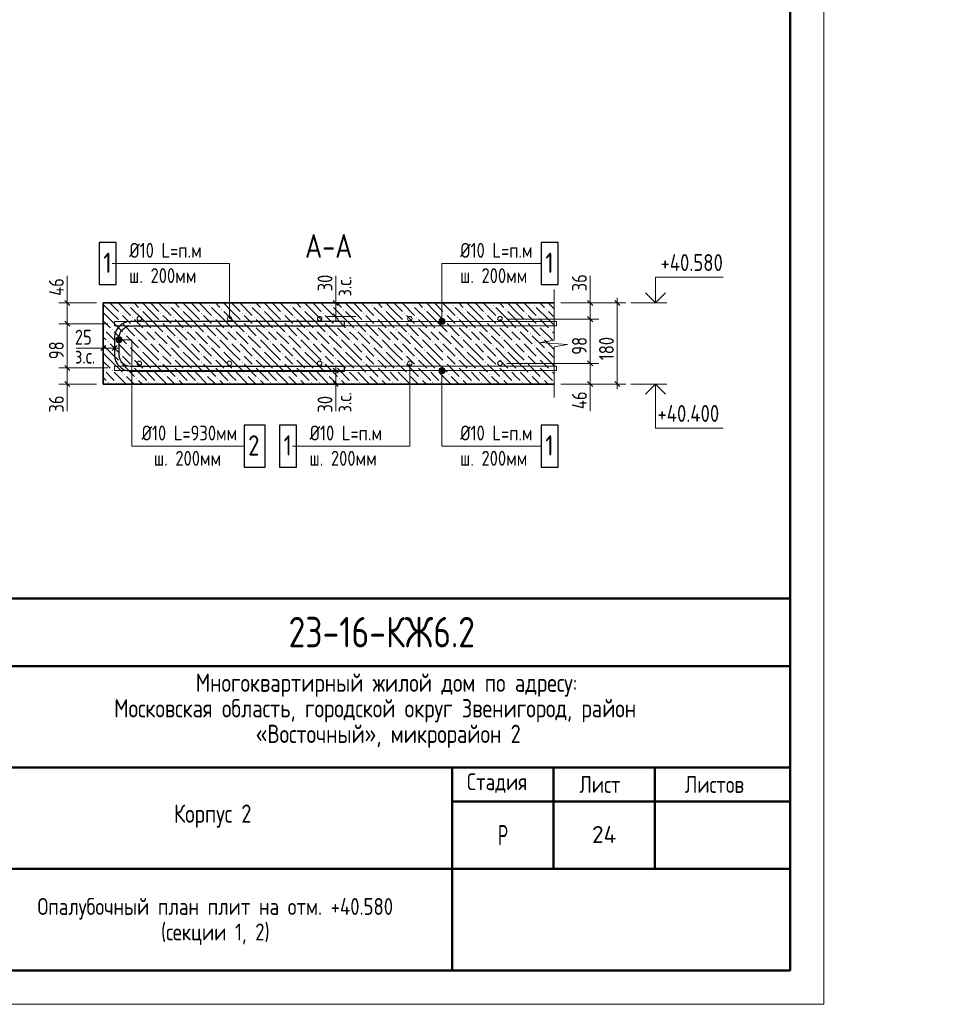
# Model space of a CAD drawing. Header units: millimetres. Extents: x 0 to 43617, y 0 to 29700.
# Tile 9 of 14: x 30107 to 43617, y 0 to 14553. Entities that reach past the tile are written whole.
import ezdxf

# ---------------------------------------------------------------- set-up
doc = ezdxf.new("R2010")
doc.units = ezdxf.units.MM
for name, color, linetype, lineweight in [('Standard', 7, 'Continuous', 25), ('ЖБ Перекрытие верхний уровень', 7, 'Continuous', 35), ('Позиционная метка линия выноска', 7, 'Continuous', 13), ('Позиционная метка номер позиции', 7, 'Continuous', 13), ('Примечания', 7, 'Continuous', 25), ('Размерная выноска', 7, 'Continuous', 13)]:
    doc.layers.add(name, color=color, linetype=linetype, lineweight=lineweight)
doc.layers.add('Обрамление П-обр. равн.', color=7, linetype='Continuous', lineweight=25, true_color=0x5f1e0f)
doc.layers.add('Фоновоя арматура Х1', color=7, linetype='Continuous', lineweight=18, true_color=0x656565)
doc.styles.add('GOST 2.304-81', font='txt')
doc.styles.add('ISOCPEUR', font='txt')

msp = doc.modelspace()

# ---------------------------------------------------------------- hatches: boundary and pattern name
at = {"layer": 'ЖБ Перекрытие верхний уровень', "linetype": 'Continuous', "lineweight": 13, "transparency": 33554687}
for points in [[(31710, 10331), (31716, 10337), (31723, 10331), (31716, 10324)], [(32310, 10331), (32316, 10337), (32323, 10331), (32316, 10324)], [(32910, 10331), (32916, 10337), (32923, 10331), (32916, 10324)], [(33510, 10331), (33516, 10337), (33523, 10331), (33516, 10324)], [(34110, 10331), (34116, 10337), (34123, 10331), (34116, 10324)], [(34710, 10331), (34716, 10337), (34723, 10331), (34716, 10324)], [(35310, 10331), (35316, 10337), (35323, 10331), (35316, 10324)], [(35910, 10331), (35916, 10337), (35923, 10331), (35916, 10324)], [(36510, 10331), (36516, 10337), (36523, 10331), (36516, 10324)], [(37110, 10331), (37116, 10337), (37123, 10331), (37116, 10324)], [(37710, 10331), (37716, 10337), (37723, 10331), (37716, 10324)], [(31590, 10211), (31596, 10217), (31603, 10211), (31596, 10204)], [(31890, 10271), (31896, 10277), (31903, 10271), (31896, 10264)], [(32190, 10211), (32196, 10217), (32203, 10211), (32196, 10204)], [(32490, 10271), (32496, 10277), (32503, 10271), (32496, 10264)], [(32790, 10211), (32796, 10217), (32803, 10211), (32796, 10204)], [(33090, 10271), (33096, 10277), (33103, 10271), (33096, 10264)], [(33390, 10211), (33396, 10217), (33403, 10211), (33396, 10204)], [(33690, 10271), (33696, 10277), (33703, 10271), (33696, 10264)], [(33990, 10211), (33996, 10217), (34003, 10211), (33996, 10204)], [(34290, 10271), (34296, 10277), (34303, 10271), (34296, 10264)], [(34590, 10211), (34596, 10217), (34603, 10211), (34596, 10204)], [(34890, 10271), (34896, 10277), (34903, 10271), (34896, 10264)], [(35190, 10211), (35196, 10217), (35203, 10211), (35196, 10204)], [(35490, 10271), (35496, 10277), (35503, 10271), (35496, 10264)], [(35790, 10211), (35796, 10217), (35803, 10211), (35796, 10204)], [(36090, 10271), (36096, 10277), (36103, 10271), (36096, 10264)], [(36390, 10211), (36396, 10217), (36403, 10211), (36396, 10204)], [(36690, 10271), (36696, 10277), (36703, 10271), (36696, 10264)], [(36990, 10211), (36996, 10217), (37003, 10211), (36996, 10204)], [(37290, 10271), (37296, 10277), (37303, 10271), (37296, 10264)], [(37590, 10211), (37596, 10217), (37603, 10211), (37596, 10204)], [(37890, 10271), (37896, 10277), (37903, 10271), (37896, 10264)], [(31590, 10091), (31596, 10097), (31603, 10091), (31596, 10084)], [(31770, 10151), (31776, 10157), (31783, 10151), (31776, 10144)], [(32190, 10091), (32196, 10097), (32203, 10091), (32196, 10084)], [(32370, 10151), (32376, 10157), (32383, 10151), (32376, 10144)], [(32790, 10091), (32796, 10097), (32803, 10091), (32796, 10084)], [(32970, 10151), (32976, 10157), (32983, 10151), (32976, 10144)], [(33390, 10091), (33396, 10097), (33403, 10091), (33396, 10084)], [(33570, 10151), (33576, 10157), (33583, 10151), (33576, 10144)], [(33990, 10091), (33996, 10097), (34003, 10091), (33996, 10084)], [(34170, 10151), (34176, 10157), (34183, 10151), (34176, 10144)], [(34590, 10091), (34596, 10097), (34603, 10091), (34596, 10084)], [(34770, 10151), (34776, 10157), (34783, 10151), (34776, 10144)], [(35190, 10091), (35196, 10097), (35203, 10091), (35196, 10084)], [(35370, 10151), (35376, 10157), (35383, 10151), (35376, 10144)], [(35790, 10091), (35796, 10097), (35803, 10091), (35796, 10084)], [(35970, 10151), (35976, 10157), (35983, 10151), (35976, 10144)], [(36390, 10091), (36396, 10097), (36403, 10091), (36396, 10084)], [(36570, 10151), (36576, 10157), (36583, 10151), (36576, 10144)], [(36990, 10091), (36996, 10097), (37003, 10091), (36996, 10084)], [(37170, 10151), (37176, 10157), (37183, 10151), (37176, 10144)], [(37590, 10091), (37596, 10097), (37603, 10091), (37596, 10084)], [(37770, 10151), (37776, 10157), (37783, 10151), (37776, 10144)], [(31350, 9971), (31356, 9977), (31363, 9971), (31356, 9964)], [(31470, 9971), (31476, 9977), (31483, 9971), (31476, 9964)], [(31650, 9911), (31656, 9917), (31663, 9911), (31656, 9904)], [(31770, 10031), (31776, 10037), (31783, 10031), (31776, 10024)], [(31950, 9971), (31956, 9977), (31963, 9971), (31956, 9964)], [(32070, 9971), (32076, 9977), (32083, 9971), (32076, 9964)], [(32250, 9911), (32256, 9917), (32263, 9911), (32256, 9904)], [(32370, 10031), (32376, 10037), (32383, 10031), (32376, 10024)], [(32550, 9971), (32556, 9977), (32563, 9971), (32556, 9964)], [(32670, 9971), (32676, 9977), (32683, 9971), (32676, 9964)], [(32850, 9911), (32856, 9917), (32863, 9911), (32856, 9904)], [(32970, 10031), (32976, 10037), (32983, 10031), (32976, 10024)], [(33150, 9971), (33156, 9977), (33163, 9971), (33156, 9964)], [(33270, 9971), (33276, 9977), (33283, 9971), (33276, 9964)], [(33450, 9911), (33456, 9917), (33463, 9911), (33456, 9904)], [(33570, 10031), (33576, 10037), (33583, 10031), (33576, 10024)], [(33750, 9971), (33756, 9977), (33763, 9971), (33756, 9964)], [(33870, 9971), (33876, 9977), (33883, 9971), (33876, 9964)], [(34050, 9911), (34056, 9917), (34063, 9911), (34056, 9904)], [(34170, 10031), (34176, 10037), (34183, 10031), (34176, 10024)], [(34350, 9971), (34356, 9977), (34363, 9971), (34356, 9964)], [(34470, 9971), (34476, 9977), (34483, 9971), (34476, 9964)], [(34650, 9911), (34656, 9917), (34663, 9911), (34656, 9904)], [(34770, 10031), (34776, 10037), (34783, 10031), (34776, 10024)], [(34950, 9971), (34956, 9977), (34963, 9971), (34956, 9964)], [(35070, 9971), (35076, 9977), (35083, 9971), (35076, 9964)], [(35250, 9911), (35256, 9917), (35263, 9911), (35256, 9904)], [(35370, 10031), (35376, 10037), (35383, 10031), (35376, 10024)], [(35550, 9971), (35556, 9977), (35563, 9971), (35556, 9964)], [(35670, 9971), (35676, 9977), (35683, 9971), (35676, 9964)], [(35850, 9911), (35856, 9917), (35863, 9911), (35856, 9904)], [(35970, 10031), (35976, 10037), (35983, 10031), (35976, 10024)], [(36150, 9971), (36156, 9977), (36163, 9971), (36156, 9964)], [(36270, 9971), (36276, 9977), (36283, 9971), (36276, 9964)], [(36450, 9911), (36456, 9917), (36463, 9911), (36456, 9904)], [(36570, 10031), (36576, 10037), (36583, 10031), (36576, 10024)], [(36750, 9971), (36756, 9977), (36763, 9971), (36756, 9964)], [(36870, 9971), (36876, 9977), (36883, 9971), (36876, 9964)], [(37050, 9911), (37056, 9917), (37063, 9911), (37056, 9904)], [(37170, 10031), (37176, 10037), (37183, 10031), (37176, 10024)], [(37350, 9971), (37356, 9977), (37363, 9971), (37356, 9964)], [(37470, 9971), (37476, 9977), (37483, 9971), (37476, 9964)], [(37650, 9911), (37656, 9917), (37663, 9911), (37656, 9904)], [(37770, 10031), (37776, 10037), (37783, 10031), (37776, 10024)], [(37950, 9971), (37956, 9977), (37963, 9971), (37956, 9964)], [(31410, 9791), (31416, 9797), (31423, 9791), (31416, 9784)], [(31530, 9791), (31536, 9797), (31543, 9791), (31536, 9784)], [(31830, 9851), (31836, 9857), (31843, 9851), (31836, 9844)], [(32010, 9791), (32016, 9797), (32023, 9791), (32016, 9784)], [(32130, 9791), (32136, 9797), (32143, 9791), (32136, 9784)], [(32430, 9851), (32436, 9857), (32443, 9851), (32436, 9844)], [(32610, 9791), (32616, 9797), (32623, 9791), (32616, 9784)], [(32730, 9791), (32736, 9797), (32743, 9791), (32736, 9784)], [(33030, 9851), (33036, 9857), (33043, 9851), (33036, 9844)], [(33210, 9791), (33216, 9797), (33223, 9791), (33216, 9784)], [(33330, 9791), (33336, 9797), (33343, 9791), (33336, 9784)], [(33630, 9851), (33636, 9857), (33643, 9851), (33636, 9844)], [(33810, 9791), (33816, 9797), (33823, 9791), (33816, 9784)], [(33930, 9791), (33936, 9797), (33943, 9791), (33936, 9784)], [(34230, 9851), (34236, 9857), (34243, 9851), (34236, 9844)], [(34410, 9791), (34416, 9797), (34423, 9791), (34416, 9784)], [(34530, 9791), (34536, 9797), (34543, 9791), (34536, 9784)], [(34830, 9851), (34836, 9857), (34843, 9851), (34836, 9844)], [(35010, 9791), (35016, 9797), (35023, 9791), (35016, 9784)], [(35130, 9791), (35136, 9797), (35143, 9791), (35136, 9784)], [(35430, 9851), (35436, 9857), (35443, 9851), (35436, 9844)], [(35610, 9791), (35616, 9797), (35623, 9791), (35616, 9784)], [(35730, 9791), (35736, 9797), (35743, 9791), (35736, 9784)], [(36030, 9851), (36036, 9857), (36043, 9851), (36036, 9844)], [(36210, 9791), (36216, 9797), (36223, 9791), (36216, 9784)], [(36330, 9791), (36336, 9797), (36343, 9791), (36336, 9784)], [(36630, 9851), (36636, 9857), (36643, 9851), (36636, 9844)], [(36810, 9791), (36816, 9797), (36823, 9791), (36816, 9784)], [(36930, 9791), (36936, 9797), (36943, 9791), (36936, 9784)], [(37230, 9851), (37236, 9857), (37243, 9851), (37236, 9844)], [(37410, 9791), (37416, 9797), (37423, 9791), (37416, 9784)], [(37530, 9791), (37536, 9797), (37543, 9791), (37536, 9784)], [(37830, 9851), (37836, 9857), (37843, 9851), (37836, 9844)], [(38010, 9791), (38010, 9792), (38010, 9790)], [(31590, 9611), (31596, 9617), (31603, 9611), (31596, 9604)], [(31710, 9731), (31716, 9737), (31723, 9731), (31716, 9724)], [(31890, 9671), (31896, 9677), (31903, 9671), (31896, 9664)], [(32190, 9611), (32196, 9617), (32203, 9611), (32196, 9604)], [(32310, 9731), (32316, 9737), (32323, 9731), (32316, 9724)], [(32490, 9671), (32496, 9677), (32503, 9671), (32496, 9664)], [(32790, 9611), (32796, 9617), (32803, 9611), (32796, 9604)], [(32910, 9731), (32916, 9737), (32923, 9731), (32916, 9724)], [(33090, 9671), (33096, 9677), (33103, 9671), (33096, 9664)], [(33390, 9611), (33396, 9617), (33403, 9611), (33396, 9604)], [(33510, 9731), (33516, 9737), (33523, 9731), (33516, 9724)], [(33690, 9671), (33696, 9677), (33703, 9671), (33696, 9664)], [(33990, 9611), (33996, 9617), (34003, 9611), (33996, 9604)], [(34110, 9731), (34116, 9737), (34123, 9731), (34116, 9724)], [(34290, 9671), (34296, 9677), (34303, 9671), (34296, 9664)], [(34590, 9611), (34596, 9617), (34603, 9611), (34596, 9604)], [(34710, 9731), (34716, 9737), (34723, 9731), (34716, 9724)], [(34890, 9671), (34896, 9677), (34903, 9671), (34896, 9664)], [(35190, 9611), (35196, 9617), (35203, 9611), (35196, 9604)], [(35310, 9731), (35316, 9737), (35323, 9731), (35316, 9724)], [(35490, 9671), (35496, 9677), (35503, 9671), (35496, 9664)], [(35790, 9611), (35796, 9617), (35803, 9611), (35796, 9604)], [(35910, 9731), (35916, 9737), (35923, 9731), (35916, 9724)], [(36090, 9671), (36096, 9677), (36103, 9671), (36096, 9664)], [(36390, 9611), (36396, 9617), (36403, 9611), (36396, 9604)], [(36510, 9731), (36516, 9737), (36523, 9731), (36516, 9724)], [(36690, 9671), (36696, 9677), (36703, 9671), (36696, 9664)], [(36990, 9611), (36996, 9617), (37003, 9611), (36996, 9604)], [(37110, 9731), (37116, 9737), (37123, 9731), (37116, 9724)], [(37290, 9671), (37296, 9677), (37303, 9671), (37296, 9664)], [(37590, 9611), (37596, 9617), (37603, 9611), (37596, 9604)], [(37710, 9731), (37716, 9737), (37723, 9731), (37716, 9724)], [(37890, 9671), (37896, 9677), (37903, 9671), (37896, 9664)], [(31590, 9491), (31596, 9497), (31603, 9491), (31596, 9484)], [(31770, 9551), (31776, 9557), (31783, 9551), (31776, 9544)], [(32190, 9491), (32196, 9497), (32203, 9491), (32196, 9484)], [(32370, 9551), (32376, 9557), (32383, 9551), (32376, 9544)], [(32790, 9491), (32796, 9497), (32803, 9491), (32796, 9484)], [(32970, 9551), (32976, 9557), (32983, 9551), (32976, 9544)], [(33390, 9491), (33396, 9497), (33403, 9491), (33396, 9484)], [(33570, 9551), (33576, 9557), (33583, 9551), (33576, 9544)], [(33990, 9491), (33996, 9497), (34003, 9491), (33996, 9484)], [(34170, 9551), (34176, 9557), (34183, 9551), (34176, 9544)], [(34590, 9491), (34596, 9497), (34603, 9491), (34596, 9484)], [(34770, 9551), (34776, 9557), (34783, 9551), (34776, 9544)], [(35190, 9491), (35196, 9497), (35203, 9491), (35196, 9484)], [(35370, 9551), (35376, 9557), (35383, 9551), (35376, 9544)], [(35790, 9491), (35796, 9497), (35803, 9491), (35796, 9484)], [(35970, 9551), (35976, 9557), (35983, 9551), (35976, 9544)], [(36390, 9491), (36396, 9497), (36403, 9491), (36396, 9484)], [(36570, 9551), (36576, 9557), (36583, 9551), (36576, 9544)], [(36990, 9491), (36996, 9497), (37003, 9491), (36996, 9484)], [(37170, 9551), (37176, 9557), (37183, 9551), (37176, 9544)], [(37590, 9491), (37596, 9497), (37603, 9491), (37596, 9484)], [(37770, 9551), (37776, 9557), (37783, 9551), (37776, 9544)], [(31350, 9371), (31356, 9377), (31363, 9371), (31356, 9364)], [(31470, 9371), (31476, 9377), (31483, 9371), (31476, 9364)], [(31650, 9311), (31656, 9317), (31663, 9311), (31656, 9304)], [(31770, 9431), (31776, 9437), (31783, 9431), (31776, 9424)], [(31950, 9371), (31956, 9377), (31963, 9371), (31956, 9364)], [(32070, 9371), (32076, 9377), (32083, 9371), (32076, 9364)], [(32250, 9311), (32256, 9317), (32263, 9311), (32256, 9304)], [(32370, 9431), (32376, 9437), (32383, 9431), (32376, 9424)], [(32550, 9371), (32556, 9377), (32563, 9371), (32556, 9364)], [(32670, 9371), (32676, 9377), (32683, 9371), (32676, 9364)], [(32850, 9311), (32856, 9317), (32863, 9311), (32856, 9304)], [(32970, 9431), (32976, 9437), (32983, 9431), (32976, 9424)], [(33150, 9371), (33156, 9377), (33163, 9371), (33156, 9364)], [(33270, 9371), (33276, 9377), (33283, 9371), (33276, 9364)], [(33450, 9311), (33456, 9317), (33463, 9311), (33456, 9304)], [(33570, 9431), (33576, 9437), (33583, 9431), (33576, 9424)], [(33750, 9371), (33756, 9377), (33763, 9371), (33756, 9364)], [(33870, 9371), (33876, 9377), (33883, 9371), (33876, 9364)], [(34050, 9311), (34056, 9317), (34063, 9311), (34056, 9304)], [(34170, 9431), (34176, 9437), (34183, 9431), (34176, 9424)], [(34350, 9371), (34356, 9377), (34363, 9371), (34356, 9364)], [(34470, 9371), (34476, 9377), (34483, 9371), (34476, 9364)], [(34650, 9311), (34656, 9317), (34663, 9311), (34656, 9304)], [(34770, 9431), (34776, 9437), (34783, 9431), (34776, 9424)], [(34950, 9371), (34956, 9377), (34963, 9371), (34956, 9364)], [(35070, 9371), (35076, 9377), (35083, 9371), (35076, 9364)], [(35250, 9311), (35256, 9317), (35263, 9311), (35256, 9304)], [(35370, 9431), (35376, 9437), (35383, 9431), (35376, 9424)], [(35550, 9371), (35556, 9377), (35563, 9371), (35556, 9364)], [(35670, 9371), (35676, 9377), (35683, 9371), (35676, 9364)], [(35850, 9311), (35856, 9317), (35863, 9311), (35856, 9304)], [(35970, 9431), (35976, 9437), (35983, 9431), (35976, 9424)], [(36150, 9371), (36156, 9377), (36163, 9371), (36156, 9364)], [(36270, 9371), (36276, 9377), (36283, 9371), (36276, 9364)], [(36450, 9311), (36456, 9317), (36463, 9311), (36456, 9304)], [(36570, 9431), (36576, 9437), (36583, 9431), (36576, 9424)], [(36750, 9371), (36756, 9377), (36763, 9371), (36756, 9364)], [(36870, 9371), (36876, 9377), (36883, 9371), (36876, 9364)], [(37050, 9311), (37056, 9317), (37063, 9311), (37056, 9304)], [(37170, 9431), (37176, 9437), (37183, 9431), (37176, 9424)], [(37350, 9371), (37356, 9377), (37363, 9371), (37356, 9364)], [(37470, 9371), (37476, 9377), (37483, 9371), (37476, 9364)], [(37650, 9311), (37656, 9317), (37663, 9311), (37656, 9304)], [(37770, 9431), (37776, 9437), (37783, 9431), (37776, 9424)], [(37950, 9371), (37956, 9377), (37963, 9371), (37956, 9364)], [(31410, 9191), (31416, 9197), (31423, 9191), (31416, 9184)], [(31530, 9191), (31536, 9197), (31543, 9191), (31536, 9184)], [(31830, 9251), (31836, 9257), (31843, 9251), (31836, 9244)], [(32010, 9191), (32016, 9197), (32023, 9191), (32016, 9184)], [(32130, 9191), (32136, 9197), (32143, 9191), (32136, 9184)], [(32430, 9251), (32436, 9257), (32443, 9251), (32436, 9244)], [(32610, 9191), (32616, 9197), (32623, 9191), (32616, 9184)], [(32730, 9191), (32736, 9197), (32743, 9191), (32736, 9184)], [(33030, 9251), (33036, 9257), (33043, 9251), (33036, 9244)], [(33210, 9191), (33216, 9197), (33223, 9191), (33216, 9184)], [(33330, 9191), (33336, 9197), (33343, 9191), (33336, 9184)], [(33630, 9251), (33636, 9257), (33643, 9251), (33636, 9244)], [(33810, 9191), (33816, 9197), (33823, 9191), (33816, 9184)], [(33930, 9191), (33936, 9197), (33943, 9191), (33936, 9184)], [(34230, 9251), (34236, 9257), (34243, 9251), (34236, 9244)], [(34410, 9191), (34416, 9197), (34423, 9191), (34416, 9184)], [(34530, 9191), (34536, 9197), (34543, 9191), (34536, 9184)], [(34830, 9251), (34836, 9257), (34843, 9251), (34836, 9244)], [(35010, 9191), (35016, 9197), (35023, 9191), (35016, 9184)], [(35130, 9191), (35136, 9197), (35143, 9191), (35136, 9184)], [(35430, 9251), (35436, 9257), (35443, 9251), (35436, 9244)], [(35610, 9191), (35616, 9197), (35623, 9191), (35616, 9184)], [(35730, 9191), (35736, 9197), (35743, 9191), (35736, 9184)], [(36030, 9251), (36036, 9257), (36043, 9251), (36036, 9244)], [(36210, 9191), (36216, 9197), (36223, 9191), (36216, 9184)], [(36330, 9191), (36336, 9197), (36343, 9191), (36336, 9184)], [(36630, 9251), (36636, 9257), (36643, 9251), (36636, 9244)], [(36810, 9191), (36816, 9197), (36823, 9191), (36816, 9184)], [(36930, 9191), (36936, 9197), (36943, 9191), (36936, 9184)], [(37230, 9251), (37236, 9257), (37243, 9251), (37236, 9244)], [(37410, 9191), (37416, 9197), (37423, 9191), (37416, 9184)], [(37530, 9191), (37536, 9197), (37543, 9191), (37536, 9184)], [(37830, 9251), (37836, 9257), (37843, 9251), (37836, 9244)], [(38010, 9191), (38010, 9192), (38010, 9190)]]:
    msp.add_hatch(color=7, dxfattribs=at).paths.add_polyline_path(points, flags=16)
at = {"layer": 'Позиционная метка линия выноска', "linetype": 'Continuous', "lineweight": 13, "transparency": 33554687}
for points in [[(36391, 10116), (36313, 10116), (36307, 10093)], [(36391, 10116), (36307, 10093), (36397, 10093)], [(36397, 10093), (36307, 10093), (36313, 10071)], [(36374, 10132), (36329, 10132), (36313, 10116)], [(36374, 10132), (36313, 10116), (36391, 10116)], [(36397, 10093), (36313, 10071), (36391, 10071)], [(36391, 10071), (36313, 10071), (36329, 10055)], [(36329, 10132), (36374, 10132), (36352, 10138)], [(36391, 10071), (36329, 10055), (36374, 10055)], [(36374, 10055), (36329, 10055), (36352, 10048)], [(31538, 9799), (31538, 9844), (31532, 9822)], [(31555, 9783), (31555, 9860), (31538, 9844)], [(31555, 9783), (31538, 9844), (31538, 9799)], [(31577, 9777), (31577, 9867), (31555, 9860)], [(31577, 9777), (31555, 9860), (31555, 9783)], [(31600, 9783), (31600, 9860), (31577, 9867)], [(31600, 9783), (31577, 9867), (31577, 9777)], [(31616, 9799), (31616, 9844), (31600, 9860)], [(31616, 9799), (31600, 9860), (31600, 9783)], [(31616, 9844), (31616, 9799), (31622, 9822)], [(36307, 9367), (36397, 9367), (36391, 9389)], [(36307, 9367), (36391, 9389), (36313, 9389)], [(36313, 9344), (36397, 9367), (36307, 9367)], [(36313, 9389), (36391, 9389), (36374, 9405)], [(36313, 9389), (36374, 9405), (36329, 9405)], [(36313, 9344), (36391, 9344), (36397, 9367)], [(36329, 9328), (36391, 9344), (36313, 9344)], [(36329, 9405), (36374, 9405), (36352, 9412)], [(36329, 9328), (36374, 9328), (36391, 9344)], [(36374, 9328), (36329, 9328), (36352, 9322)]]:
    msp.add_hatch(color=7, dxfattribs=at).paths.add_polyline_path(points)

# ---------------------------------------------------------------- linework, layer by layer
at = {"layer": 'Standard', "color": 251, "linetype": 'Continuous', "lineweight": 13, "true_color": 0x656565, "transparency": 33554687}
for p, q in [((30810, 10367), (30685, 10367)), ((30810, 10367), (30935, 10367)), ((30810, 10367), (31244, 10367)), ((34782, 10367), (34657, 10367)), ((34782, 10367), (34907, 10367)), ((34782, 10367), (35082, 10367)), ((38944, 10367), (38110, 10367)), ((38544, 10367), (38419, 10367)), ((38544, 10367), (38669, 10367)), ((38944, 10367), (38819, 10367)), ((38944, 10367), (39069, 10367)), ((30810, 10060), (30685, 10060)), ((30810, 10060), (30935, 10060)), ((30810, 10060), (31410, 10060)), ((34782, 10167), (34657, 10167)), ((34782, 10167), (34907, 10167)), ((34782, 10167), (35080, 10167)), ((38544, 10127), (38419, 10127)), ((38544, 10127), (38669, 10127)), ((31344, 9700), (31344, 9825)), ((31510, 9700), (31510, 9825)), ((31344, 9700), (31344, 9575)), ((31344, 9700), (31344, 9533)), ((31510, 9700), (31510, 9575)), ((31510, 9700), (31510, 9600)), ((38544, 9473), (38419, 9473)), ((38544, 9473), (38669, 9473)), ((30810, 9407), (30685, 9407)), ((30810, 9407), (30935, 9407)), ((30810, 9407), (31410, 9407)), ((34782, 9367), (34657, 9367)), ((34782, 9367), (34907, 9367)), ((30810, 9167), (30685, 9167)), ((30810, 9167), (30935, 9167)), ((30810, 9167), (31244, 9167)), ((34782, 9167), (34657, 9167)), ((34782, 9167), (34907, 9167)), ((38944, 9167), (38110, 9167)), ((38544, 9167), (38419, 9167)), ((38544, 9167), (38669, 9167)), ((38944, 9167), (38819, 9167)), ((38944, 9167), (39069, 9167))]:
    msp.add_line(p, q, dxfattribs=at)
at = {"layer": 'Standard', "color": 7, "linetype": 'Continuous', "lineweight": 13, "transparency": 33554687}
for p, q in [((30773, 10404), (30848, 10329)), ((30810, 10367), (30810, 10442)), ((30810, 10367), (30810, 10060)), ((34819, 10329), (34744, 10404)), ((34782, 10367), (34782, 10442)), ((34782, 10167), (34782, 10367)), ((38506, 10404), (38581, 10329)), ((38544, 10367), (38544, 10442)), ((38544, 10367), (38544, 10127)), ((38981, 10329), (38906, 10404)), ((38944, 10367), (38944, 10442)), ((39144, 10367), (39677, 10367)), ((34819, 10129), (34744, 10204)), ((30773, 10098), (30848, 10022)), ((30810, 10060), (30810, 9407)), ((34782, 10167), (34782, 10092)), ((38506, 10164), (38581, 10089)), ((38544, 10127), (38544, 9473)), ((31344, 9700), (31269, 9700)), ((31381, 9738), (31306, 9662)), ((31510, 9700), (31344, 9700)), ((31548, 9738), (31473, 9662)), ((31510, 9700), (31585, 9700)), ((38506, 9511), (38581, 9436)), ((38544, 9473), (38544, 9167)), ((30773, 9444), (30848, 9369)), ((30810, 9407), (30810, 9167)), ((34744, 9404), (34819, 9329)), ((34782, 9367), (34782, 9442)), ((34782, 9367), (34782, 9167)), ((30773, 9204), (30848, 9129)), ((34744, 9204), (34819, 9129)), ((38506, 9204), (38581, 9129)), ((38981, 9129), (38906, 9204)), ((30810, 9167), (30810, 9092)), ((34782, 9167), (34782, 9092)), ((38544, 9167), (38544, 9092)), ((38944, 9167), (38944, 9092)), ((39144, 9167), (39677, 9167))]:
    msp.add_line(p, q, dxfattribs=at)
at = {"layer": 'Standard', "color": 7, "linetype": 'Continuous', "lineweight": 50, "transparency": 33554687}
for p, q in [((23000, 6000), (41500, 6000)), ((29500, 5000), (41500, 5000)), ((29500, 3500), (41500, 3500)), ((36500, 2000), (36500, 3500)), ((38000, 2000), (38000, 3500)), ((39500, 2000), (39500, 3500)), ((36500, 3000), (41500, 3000)), ((29500, 2000), (41500, 2000)), ((36500, 500), (36500, 2000)), ((36500, 500), (36500, 2000))]:
    msp.add_line(p, q, dxfattribs=at)
at = {"layer": 'Standard', "color": 7, "linetype": 'Continuous', "lineweight": 25, "transparency": 33554687}
for p, q in [((41500, 500), (41500, 6000)), ((23000, 500), (41500, 500)), ((23000, 500), (41500, 500)), ((23000, 500), (41500, 500))]:
    msp.add_line(p, q, dxfattribs=at)
at = {"layer": 'Standard', "color": 7, "linetype": 'Continuous', "lineweight": 13, "transparency": 33554687}
msp.add_lwpolyline([(0, 0), (42000, 0), (42000, 29700), (0, 29700), (0, 0)], close=True, dxfattribs=at)
at = {"layer": 'Standard', "color": 7, "linetype": 'Continuous', "lineweight": 50, "transparency": 33554687}
msp.add_lwpolyline([(2000, 29200), (41500, 29200), (41500, 500), (2000, 500), (2000, 29200)], close=True, dxfattribs=at)
at = {"layer": 'Standard', "color": 7, "linetype": 'Continuous', "lineweight": 13, "transparency": 33554687}
for points in [[(39510, 10367), (39510, 10747), (40510, 10747)], [(39362, 10515), (39510, 10367), (39659, 10515)], [(38944, 9167), (38944, 9666), (38944, 9666), (38944, 10367)], [(39362, 9018), (39510, 9167), (39659, 9018)], [(39510, 9167), (39510, 8517), (40510, 8517)]]:
    msp.add_lwpolyline(points, dxfattribs=at)
at = {"layer": 'Standard', "color": 251, "linetype": 'Continuous', "lineweight": 13, "true_color": 0x656565, "transparency": 33554687}
for points in [[(38544, 10367), (38527, 10367), (38527, 10367), (38527, 10367), (38527, 10367), (38110, 10367)], [(38544, 10127), (38527, 10127), (38527, 10127), (38527, 10127), (38527, 10127), (37309, 10127)], [(38544, 9473), (38527, 9473), (38527, 9473), (37309, 9473)], [(34782, 9367), (34990, 9367), (34990, 9367), (35080, 9367)], [(34782, 9167), (34921, 9167), (34921, 9167), (35082, 9167)], [(38544, 9167), (38527, 9167), (38527, 9167), (38110, 9167)]]:
    msp.add_lwpolyline(points, dxfattribs=at)
at = {"layer": 'ЖБ Перекрытие верхний уровень', "color": 7, "linetype": 'Continuous', "lineweight": 35, "transparency": 33554687}
for p, q in [((38010, 10367), (31344, 10367)), ((31344, 10367), (31344, 9167)), ((31344, 9167), (38010, 9167))]:
    msp.add_line(p, q, dxfattribs=at)
at = {"layer": 'ЖБ Перекрытие верхний уровень', "color": 9, "linetype": 'Continuous', "lineweight": 13, "true_color": 0xc7c7c7, "transparency": 33554687}
for p, q in [((31446, 10241), (31344, 10343)), ((31446, 10361), (31566, 10241)), ((31566, 10361), (31746, 10181)), ((31681, 10367), (31686, 10361)), ((31801, 10367), (31866, 10301)), ((32046, 10241), (31921, 10367)), ((32046, 10361), (32166, 10241)), ((32166, 10361), (32346, 10181)), ((32281, 10367), (32286, 10361)), ((32401, 10367), (32466, 10301)), ((32646, 10241), (32521, 10367)), ((32646, 10361), (32766, 10241)), ((32766, 10361), (32946, 10181)), ((32881, 10367), (32886, 10361)), ((33001, 10367), (33066, 10301)), ((33246, 10241), (33121, 10367)), ((33246, 10361), (33366, 10241)), ((33366, 10361), (33546, 10181)), ((33481, 10367), (33486, 10361)), ((33601, 10367), (33666, 10301)), ((33846, 10241), (33721, 10367)), ((33846, 10361), (33966, 10241)), ((33966, 10361), (34146, 10181)), ((34081, 10367), (34086, 10361)), ((34201, 10367), (34266, 10301)), ((34446, 10241), (34321, 10367)), ((34446, 10361), (34566, 10241)), ((34566, 10361), (34746, 10181)), ((34681, 10367), (34686, 10361)), ((34801, 10367), (34866, 10301)), ((35046, 10241), (34921, 10367)), ((35046, 10361), (35166, 10241)), ((35166, 10361), (35346, 10181)), ((35281, 10367), (35286, 10361)), ((35401, 10367), (35466, 10301)), ((35646, 10241), (35521, 10367)), ((35646, 10361), (35766, 10241)), ((35766, 10361), (35946, 10181)), ((35881, 10367), (35886, 10361)), ((36001, 10367), (36066, 10301)), ((36246, 10241), (36121, 10367)), ((36246, 10361), (36366, 10241)), ((36366, 10361), (36546, 10181)), ((36481, 10367), (36486, 10361)), ((36601, 10367), (36666, 10301)), ((36846, 10241), (36721, 10367)), ((36846, 10361), (36966, 10241)), ((36966, 10361), (37146, 10181)), ((37081, 10367), (37086, 10361)), ((37201, 10367), (37266, 10301)), ((37446, 10241), (37321, 10367)), ((37446, 10361), (37566, 10241)), ((37566, 10361), (37746, 10181)), ((37681, 10367), (37686, 10361)), ((37801, 10367), (37866, 10301)), ((38010, 10277), (37921, 10367)), ((31344, 10223), (31446, 10121)), ((31446, 10241), (31566, 10121)), ((31926, 10121), (31746, 10301)), ((31926, 10241), (32046, 10121)), ((32046, 10241), (32166, 10121)), ((32526, 10121), (32346, 10301)), ((32526, 10241), (32646, 10121)), ((32646, 10241), (32766, 10121)), ((33126, 10121), (32946, 10301)), ((33126, 10241), (33246, 10121)), ((33246, 10241), (33366, 10121)), ((33726, 10121), (33546, 10301)), ((33726, 10241), (33846, 10121)), ((33846, 10241), (33966, 10121)), ((34326, 10121), (34146, 10301)), ((34326, 10241), (34446, 10121)), ((34446, 10241), (34566, 10121)), ((34926, 10121), (34746, 10301)), ((34926, 10241), (35046, 10121)), ((35046, 10241), (35166, 10121)), ((35526, 10121), (35346, 10301)), ((35526, 10241), (35646, 10121)), ((35646, 10241), (35766, 10121)), ((36126, 10121), (35946, 10301)), ((36126, 10241), (36246, 10121)), ((36246, 10241), (36366, 10121)), ((36726, 10121), (36546, 10301)), ((36726, 10241), (36846, 10121)), ((36846, 10241), (36966, 10121)), ((37326, 10121), (37146, 10301)), ((37326, 10241), (37446, 10121)), ((37446, 10241), (37566, 10121)), ((37926, 10121), (37746, 10301)), ((37926, 10241), (38010, 10157)), ((31344, 10103), (31446, 10001)), ((31446, 10121), (31626, 9941)), ((31686, 10121), (31626, 10181)), ((31626, 10061), (31806, 9881)), ((31746, 10061), (31686, 10121)), ((31806, 10121), (31926, 10001)), ((31926, 10121), (32046, 10001)), ((32046, 10121), (32226, 9941)), ((32286, 10121), (32226, 10181)), ((32226, 10061), (32406, 9881)), ((32346, 10061), (32286, 10121)), ((32406, 10121), (32526, 10001)), ((32526, 10121), (32646, 10001)), ((32646, 10121), (32826, 9941)), ((32886, 10121), (32826, 10181)), ((32826, 10061), (33006, 9881)), ((32946, 10061), (32886, 10121)), ((33006, 10121), (33126, 10001)), ((33126, 10121), (33246, 10001)), ((33246, 10121), (33426, 9941)), ((33486, 10121), (33426, 10181)), ((33426, 10061), (33606, 9881)), ((33546, 10061), (33486, 10121)), ((33606, 10121), (33726, 10001)), ((33726, 10121), (33846, 10001)), ((33846, 10121), (34026, 9941)), ((34086, 10121), (34026, 10181)), ((34026, 10061), (34206, 9881)), ((34146, 10061), (34086, 10121)), ((34206, 10121), (34326, 10001)), ((34326, 10121), (34446, 10001)), ((34446, 10121), (34626, 9941)), ((34686, 10121), (34626, 10181)), ((34626, 10061), (34806, 9881)), ((34746, 10061), (34686, 10121)), ((34806, 10121), (34926, 10001)), ((34926, 10121), (35046, 10001)), ((35046, 10121), (35226, 9941)), ((35286, 10121), (35226, 10181)), ((35226, 10061), (35406, 9881)), ((35346, 10061), (35286, 10121)), ((35406, 10121), (35526, 10001)), ((35526, 10121), (35646, 10001)), ((35646, 10121), (35826, 9941)), ((35886, 10121), (35826, 10181)), ((35826, 10061), (36006, 9881)), ((35946, 10061), (35886, 10121)), ((36006, 10121), (36126, 10001)), ((36126, 10121), (36246, 10001)), ((36246, 10121), (36426, 9941)), ((36486, 10121), (36426, 10181)), ((36426, 10061), (36606, 9881)), ((36546, 10061), (36486, 10121)), ((36606, 10121), (36726, 10001)), ((36726, 10121), (36846, 10001)), ((36846, 10121), (37026, 9941)), ((37086, 10121), (37026, 10181)), ((37026, 10061), (37206, 9881)), ((37146, 10061), (37086, 10121)), ((37206, 10121), (37326, 10001)), ((37326, 10121), (37446, 10001)), ((37446, 10121), (37626, 9941)), ((37686, 10121), (37626, 10181)), ((37626, 10061), (37806, 9881)), ((37746, 10061), (37686, 10121)), ((37806, 10121), (37926, 10001)), ((37926, 10121), (38010, 10037)), ((31446, 9881), (31386, 9941)), ((31506, 9941), (31686, 9761)), ((31806, 10001), (31986, 9821)), ((32046, 9881), (31986, 9941)), ((32106, 9941), (32286, 9761)), ((32406, 10001), (32586, 9821)), ((32646, 9881), (32586, 9941)), ((32706, 9941), (32886, 9761)), ((33006, 10001), (33186, 9821)), ((33246, 9881), (33186, 9941)), ((33306, 9941), (33486, 9761)), ((33606, 10001), (33786, 9821)), ((33846, 9881), (33786, 9941)), ((33906, 9941), (34086, 9761)), ((34206, 10001), (34386, 9821)), ((34446, 9881), (34386, 9941)), ((34506, 9941), (34686, 9761)), ((34806, 10001), (34986, 9821)), ((35046, 9881), (34986, 9941)), ((35106, 9941), (35286, 9761)), ((35406, 10001), (35586, 9821)), ((35646, 9881), (35586, 9941)), ((35706, 9941), (35886, 9761)), ((36006, 10001), (36186, 9821)), ((36246, 9881), (36186, 9941)), ((36306, 9941), (36486, 9761)), ((36606, 10001), (36786, 9821)), ((36846, 9881), (36786, 9941)), ((36906, 9941), (37086, 9761)), ((37206, 10001), (37386, 9821)), ((37446, 9881), (37386, 9941)), ((37506, 9941), (37686, 9761)), ((37806, 10001), (37986, 9821)), ((38010, 9917), (37986, 9941)), ((31344, 9863), (31386, 9821)), ((31506, 9821), (31446, 9881)), ((31446, 9761), (31566, 9641)), ((31566, 9761), (31746, 9581)), ((31686, 9881), (31866, 9701)), ((32046, 9641), (31866, 9821)), ((32106, 9821), (32046, 9881)), ((32046, 9761), (32166, 9641)), ((32166, 9761), (32346, 9581)), ((32286, 9881), (32466, 9701)), ((32646, 9641), (32466, 9821)), ((32706, 9821), (32646, 9881)), ((32646, 9761), (32766, 9641)), ((32766, 9761), (32946, 9581)), ((32886, 9881), (33066, 9701)), ((33246, 9641), (33066, 9821)), ((33306, 9821), (33246, 9881)), ((33246, 9761), (33366, 9641)), ((33366, 9761), (33546, 9581)), ((33486, 9881), (33666, 9701)), ((33846, 9641), (33666, 9821)), ((33906, 9821), (33846, 9881)), ((33846, 9761), (33966, 9641)), ((33966, 9761), (34146, 9581)), ((34086, 9881), (34266, 9701)), ((34446, 9641), (34266, 9821)), ((34506, 9821), (34446, 9881)), ((34446, 9761), (34566, 9641)), ((34566, 9761), (34746, 9581)), ((34686, 9881), (34866, 9701)), ((35046, 9641), (34866, 9821)), ((35106, 9821), (35046, 9881)), ((35046, 9761), (35166, 9641)), ((35166, 9761), (35346, 9581)), ((35286, 9881), (35466, 9701)), ((35646, 9641), (35466, 9821)), ((35706, 9821), (35646, 9881)), ((35646, 9761), (35766, 9641)), ((35766, 9761), (35946, 9581)), ((35886, 9881), (36066, 9701)), ((36246, 9641), (36066, 9821)), ((36306, 9821), (36246, 9881)), ((36246, 9761), (36366, 9641)), ((36366, 9761), (36546, 9581)), ((36486, 9881), (36666, 9701)), ((36846, 9641), (36666, 9821)), ((36906, 9821), (36846, 9881)), ((36846, 9761), (36966, 9641)), ((36966, 9761), (37146, 9581)), ((37086, 9881), (37266, 9701)), ((37446, 9641), (37266, 9821)), ((37506, 9821), (37446, 9881)), ((37446, 9761), (37566, 9641)), ((37566, 9761), (37746, 9581)), ((37686, 9881), (37866, 9701)), ((38010, 9677), (37866, 9821)), ((31446, 9641), (31344, 9743)), ((31344, 9623), (31446, 9521)), ((31446, 9641), (31566, 9521)), ((31926, 9521), (31746, 9701)), ((31926, 9641), (32046, 9521)), ((32046, 9641), (32166, 9521)), ((32526, 9521), (32346, 9701)), ((32526, 9641), (32646, 9521)), ((32646, 9641), (32766, 9521)), ((33126, 9521), (32946, 9701)), ((33126, 9641), (33246, 9521)), ((33246, 9641), (33366, 9521)), ((33726, 9521), (33546, 9701)), ((33726, 9641), (33846, 9521)), ((33846, 9641), (33966, 9521)), ((34326, 9521), (34146, 9701)), ((34326, 9641), (34446, 9521)), ((34446, 9641), (34566, 9521)), ((34926, 9521), (34746, 9701)), ((34926, 9641), (35046, 9521)), ((35046, 9641), (35166, 9521)), ((35526, 9521), (35346, 9701)), ((35526, 9641), (35646, 9521)), ((35646, 9641), (35766, 9521)), ((36126, 9521), (35946, 9701)), ((36126, 9641), (36246, 9521)), ((36246, 9641), (36366, 9521)), ((36726, 9521), (36546, 9701)), ((36726, 9641), (36846, 9521)), ((36846, 9641), (36966, 9521)), ((37326, 9521), (37146, 9701)), ((37326, 9641), (37446, 9521)), ((37446, 9641), (37566, 9521)), ((37926, 9521), (37746, 9701)), ((37926, 9641), (38010, 9557)), ((31344, 9503), (31446, 9401)), ((31446, 9521), (31626, 9341)), ((31686, 9521), (31626, 9581)), ((31626, 9461), (31806, 9281)), ((31746, 9461), (31686, 9521)), ((31806, 9521), (31926, 9401)), ((31926, 9521), (32046, 9401)), ((32046, 9521), (32226, 9341)), ((32286, 9521), (32226, 9581)), ((32226, 9461), (32406, 9281)), ((32346, 9461), (32286, 9521)), ((32406, 9521), (32526, 9401)), ((32526, 9521), (32646, 9401)), ((32646, 9521), (32826, 9341)), ((32886, 9521), (32826, 9581)), ((32826, 9461), (33006, 9281)), ((32946, 9461), (32886, 9521)), ((33006, 9521), (33126, 9401)), ((33126, 9521), (33246, 9401)), ((33246, 9521), (33426, 9341)), ((33486, 9521), (33426, 9581)), ((33426, 9461), (33606, 9281)), ((33546, 9461), (33486, 9521)), ((33606, 9521), (33726, 9401)), ((33726, 9521), (33846, 9401)), ((33846, 9521), (34026, 9341)), ((34086, 9521), (34026, 9581)), ((34026, 9461), (34206, 9281)), ((34146, 9461), (34086, 9521)), ((34206, 9521), (34326, 9401)), ((34326, 9521), (34446, 9401)), ((34446, 9521), (34626, 9341)), ((34686, 9521), (34626, 9581)), ((34626, 9461), (34806, 9281)), ((34746, 9461), (34686, 9521)), ((34806, 9521), (34926, 9401)), ((34926, 9521), (35046, 9401)), ((35046, 9521), (35226, 9341)), ((35286, 9521), (35226, 9581)), ((35226, 9461), (35406, 9281)), ((35346, 9461), (35286, 9521)), ((35406, 9521), (35526, 9401)), ((35526, 9521), (35646, 9401)), ((35646, 9521), (35826, 9341)), ((35886, 9521), (35826, 9581)), ((35826, 9461), (36006, 9281)), ((35946, 9461), (35886, 9521)), ((36006, 9521), (36126, 9401)), ((36126, 9521), (36246, 9401)), ((36246, 9521), (36426, 9341)), ((36486, 9521), (36426, 9581)), ((36426, 9461), (36606, 9281)), ((36546, 9461), (36486, 9521)), ((36606, 9521), (36726, 9401)), ((36726, 9521), (36846, 9401)), ((36846, 9521), (37026, 9341)), ((37086, 9521), (37026, 9581)), ((37026, 9461), (37206, 9281)), ((37146, 9461), (37086, 9521)), ((37206, 9521), (37326, 9401)), ((37326, 9521), (37446, 9401)), ((37446, 9521), (37626, 9341)), ((37686, 9521), (37626, 9581)), ((37626, 9461), (37806, 9281)), ((37746, 9461), (37686, 9521)), ((37806, 9521), (37926, 9401)), ((37926, 9521), (38010, 9437)), ((31446, 9281), (31386, 9341)), ((31506, 9341), (31681, 9167)), ((31806, 9401), (31986, 9221)), ((32046, 9281), (31986, 9341)), ((32106, 9341), (32281, 9167)), ((32406, 9401), (32586, 9221)), ((32646, 9281), (32586, 9341)), ((32706, 9341), (32881, 9167)), ((33006, 9401), (33186, 9221)), ((33246, 9281), (33186, 9341)), ((33306, 9341), (33481, 9167)), ((33606, 9401), (33786, 9221)), ((33846, 9281), (33786, 9341)), ((33906, 9341), (34081, 9167)), ((34206, 9401), (34386, 9221)), ((34446, 9281), (34386, 9341)), ((34506, 9341), (34681, 9167)), ((34806, 9401), (34986, 9221)), ((35046, 9281), (34986, 9341)), ((35106, 9341), (35281, 9167)), ((35406, 9401), (35586, 9221)), ((35646, 9281), (35586, 9341)), ((35706, 9341), (35881, 9167)), ((36006, 9401), (36186, 9221)), ((36246, 9281), (36186, 9341)), ((36306, 9341), (36481, 9167)), ((36606, 9401), (36786, 9221)), ((36846, 9281), (36786, 9341)), ((36906, 9341), (37081, 9167)), ((37206, 9401), (37386, 9221)), ((37446, 9281), (37386, 9341)), ((37506, 9341), (37681, 9167)), ((37806, 9401), (37986, 9221)), ((38010, 9317), (37986, 9341)), ((31344, 9263), (31386, 9221)), ((31506, 9221), (31446, 9281)), ((31686, 9281), (31801, 9167)), ((31921, 9167), (31866, 9221)), ((32106, 9221), (32046, 9281)), ((32286, 9281), (32401, 9167)), ((32521, 9167), (32466, 9221)), ((32706, 9221), (32646, 9281)), ((32886, 9281), (33001, 9167)), ((33121, 9167), (33066, 9221)), ((33306, 9221), (33246, 9281)), ((33486, 9281), (33601, 9167)), ((33721, 9167), (33666, 9221)), ((33906, 9221), (33846, 9281)), ((34086, 9281), (34201, 9167)), ((34321, 9167), (34266, 9221)), ((34506, 9221), (34446, 9281)), ((34686, 9281), (34801, 9167)), ((34921, 9167), (34866, 9221)), ((35106, 9221), (35046, 9281)), ((35286, 9281), (35401, 9167)), ((35521, 9167), (35466, 9221)), ((35706, 9221), (35646, 9281)), ((35886, 9281), (36001, 9167)), ((36121, 9167), (36066, 9221)), ((36306, 9221), (36246, 9281)), ((36486, 9281), (36601, 9167)), ((36721, 9167), (36666, 9221)), ((36906, 9221), (36846, 9281)), ((37086, 9281), (37201, 9167)), ((37321, 9167), (37266, 9221)), ((37506, 9221), (37446, 9281)), ((37686, 9281), (37801, 9167)), ((37921, 9167), (37866, 9221))]:
    msp.add_line(p, q, dxfattribs=at)
at = {"layer": 'Обрамление П-обр. равн.', "color": 38, "linetype": 'Continuous', "lineweight": 25, "true_color": 0x5f1e0f, "transparency": 33554687}
msp.add_lwpolyline([(34910, 10093), (31739, 10093), (31697, 10088), (31654, 10073), (31614, 10051), (31581, 10023), (31553, 9990), (31531, 9950), (31516, 9907), (31510, 9865), (31510, 9589), (31516, 9547), (31531, 9503), (31553, 9463), (31581, 9430), (31614, 9403), (31654, 9380), (31697, 9366), (31739, 9360), (34910, 9360), (34910, 9427), (31744, 9427), (31712, 9431), (31681, 9441), (31652, 9458), (31628, 9478), (31608, 9501), (31592, 9530), (31581, 9562), (31577, 9593), (31577, 9860), (31581, 9891), (31592, 9923), (31608, 9952), (31628, 9976), (31652, 9996), (31681, 10012), (31712, 10022), (31744, 10027), (34910, 10027), (34910, 10093)], dxfattribs=at)
msp.add_lwpolyline([(34910, 10093), (31739, 10093), (31697, 10088), (31654, 10073), (31614, 10051), (31581, 10023), (31553, 9990), (31531, 9950), (31516, 9907), (31510, 9865), (31510, 9589), (31516, 9547), (31531, 9503), (31553, 9463), (31581, 9430), (31614, 9403), (31654, 9380), (31697, 9366), (31739, 9360), (34910, 9360), (34910, 9427), (31744, 9427), (31712, 9431), (31681, 9441), (31652, 9458), (31628, 9478), (31608, 9501), (31592, 9530), (31581, 9562), (31577, 9593), (31577, 9860), (31581, 9891), (31592, 9923), (31608, 9952), (31628, 9976), (31652, 9996), (31681, 10012), (31712, 10022), (31744, 10027), (34910, 10027), (34910, 10093)], dxfattribs=at)
msp.add_lwpolyline([(34910, 10093), (31739, 10093), (31697, 10088), (31654, 10073), (31614, 10051), (31581, 10023), (31553, 9990), (31531, 9950), (31516, 9907), (31510, 9865), (31510, 9589), (31516, 9547), (31531, 9503), (31553, 9463), (31581, 9430), (31614, 9403), (31654, 9380), (31697, 9366), (31739, 9360), (34910, 9360), (34910, 9427), (31744, 9427), (31712, 9431), (31681, 9441), (31652, 9458), (31628, 9478), (31608, 9501), (31592, 9530), (31581, 9562), (31577, 9593), (31577, 9860), (31581, 9891), (31592, 9923), (31608, 9952), (31628, 9976), (31652, 9996), (31681, 10012), (31712, 10022), (31744, 10027), (34910, 10027), (34910, 10093)], dxfattribs=at)
at = {"layer": 'Позиционная метка линия выноска', "color": 7, "linetype": 'Continuous', "lineweight": 13, "transparency": 33554687}
for p, q in [((36307, 10093), (36307, 10093)), ((36352, 10138), (36352, 10138)), ((36352, 10048), (36352, 10048)), ((36397, 10093), (36397, 10093)), ((31532, 9822), (31532, 9822)), ((31577, 9867), (31577, 9867)), ((31577, 9777), (31577, 9777)), ((31622, 9822), (31622, 9822)), ((36307, 9367), (36307, 9367)), ((36352, 9412), (36352, 9412)), ((36352, 9322), (36352, 9322)), ((36397, 9367), (36397, 9367))]:
    msp.add_line(p, q, dxfattribs=at)
for points in [[(33209, 10133), (33209, 10950), (31474, 10950)], [(37828, 10950), (36352, 10950), (36352, 10093)], [(33435, 8250), (31768, 8250), (31768, 9822), (31577, 9822)], [(35876, 9473), (35876, 8250), (34140, 8250)], [(37828, 8250), (36352, 8250), (36352, 9367)]]:
    msp.add_lwpolyline(points, dxfattribs=at)
for centre in [(36352, 10093), (31577, 9822), (36352, 9367)]:
    msp.add_circle(centre, 45, dxfattribs=at)
at = {"layer": 'Позиционная метка номер позиции', "color": 7, "linetype": 'Continuous', "lineweight": 25, "transparency": 33554687}
for points in [[(31284, 10640), (31534, 10640), (31534, 11260), (31284, 11260), (31284, 10640)], [(37820, 10640), (38070, 10640), (38070, 11260), (37820, 11260), (37820, 10640)], [(33427, 7940), (33737, 7940), (33737, 8560), (33427, 8560), (33427, 7940)], [(33950, 7940), (34200, 7940), (34200, 8560), (33950, 8560), (33950, 7940)], [(37820, 7940), (38070, 7940), (38070, 8560), (37820, 8560), (37820, 7940)]]:
    msp.add_lwpolyline(points, dxfattribs=at)
at = {"layer": 'Примечания', "color": 7, "linetype": 'Continuous', "lineweight": 13, "transparency": 33554687}
for p, q in [((38010, 10567), (38010, 9815)), ((38010, 9815), (37810, 9783)), ((37810, 9783), (38210, 9751)), ((38210, 9751), (38010, 9719)), ((38010, 9719), (38010, 8967)), ((38010, 8967), (38010, 8967))]:
    msp.add_line(p, q, dxfattribs=at)
at = {"layer": 'Размерная выноска', "color": 7, "linetype": 'Continuous', "lineweight": 13, "transparency": 33554687}
for p, q in [((30810, 10367), (30810, 10767)), ((34782, 10367), (34782, 10767)), ((38544, 10367), (38544, 10767)), ((31344, 9700), (30944, 9700)), ((30810, 9167), (30810, 8767)), ((34782, 9167), (34782, 8767)), ((38544, 9167), (38544, 8767))]:
    msp.add_line(p, q, dxfattribs=at)
at = {"layer": 'Фоновоя арматура Х1', "color": 251, "linetype": 'Continuous', "lineweight": 18, "true_color": 0x656565, "transparency": 33554687}
for points in [[(31510, 10027), (38044, 10027), (38044, 10093), (31510, 10093), (31510, 10027)], [(31510, 10027), (38044, 10027), (38044, 10093), (31510, 10093), (31510, 10027)], [(31510, 9367), (38044, 9367), (38044, 9433), (31510, 9433), (31510, 9367)], [(31510, 9367), (38044, 9367), (38044, 9433), (31510, 9433), (31510, 9367)], [(31510, 9367), (38044, 9367), (38044, 9433), (31510, 9433), (31510, 9367)]]:
    msp.add_lwpolyline(points, dxfattribs=at)
for centre in [(31876, 10133), (33209, 10133), (34542, 10133), (35876, 10133), (37209, 10133), (31876, 9473), (33209, 9473), (34542, 9473), (35876, 9473), (37209, 9473)]:
    msp.add_circle(centre, 33.3, dxfattribs=at)

# ---------------------------------------------------------------- texts
at = {"layer": 'Standard', "color": 7, "linetype": 'Continuous', "lineweight": 35, "transparency": 33554687, "insert": (34327, 11033), "char_height": 350, "width": 871.09, "attachment_point": 7, "style": 'GOST 2.304-81'}
msp.add_mtext('А-А', dxfattribs=at)
at = {"layer": 'Standard', "color": 7, "linetype": 'Continuous', "lineweight": 25, "transparency": 33554687, "attachment_point": 7, "style": 'GOST 2.304-81'}
for s, insert, char_height, width in [('+40.580', (39583, 10838), 250, 1084.02), ('25', (30923, 9750), 220, 375.73), ('з.с.', (30927, 9470), 220, 446.07), ('+40.400', (39538, 8608), 250, 1101.72), ('Многоквартирный\\~жилой\\~дом\\~по\\~адресу:\\~', (32710, 4545), 270, 5717.08), ('Московская\\~область,\\~городской\\~округ\\~Звенигород,\\~район\\~', (31504, 4167), 270, 8136.21), ('«Восточный»,\\~микрорайон\\~2', (33597, 3789), 270, 3952.83), ('Стадия', (36721, 3125), 250, 1031.12), ('Лист', (38384, 3125), 250, 782.23), ('Листов', (39943, 3125), 250, 1066.51), ('Корпус\\~2', (32388, 2610), 270, 1362.88), ('\\W0.77;Р', (37177, 2350), 300, 262.92)]:
    msp.add_mtext(s, dxfattribs=dict(at, insert=insert, char_height=char_height, width=width))
at = {"layer": 'Standard', "color": 7, "linetype": 'Continuous', "lineweight": 25, "transparency": 33554687, "char_height": 220, "attachment_point": 7, "rotation": 90, "style": 'GOST 2.304-81'}
for s, insert, width in [('46', (30760, 10471), 391.32), ('30', (34732, 10538), 375.74), ('з.с.', (35012, 10463), 446.06), ('36', (38494, 10538), 375.74), ('98', (38494, 9600), 391.32), ('180', (38894, 9520), 485.07), ('98', (30760, 9534), 391.31), ('з.с.', (35012, 8750), 446.07), ('36', (30760, 8746), 375.73), ('30', (34732, 8746), 375.73), ('46', (38494, 8797), 391.31)]:
    msp.add_mtext(s, dxfattribs=dict(at, insert=insert, width=width))
at = {"layer": 'Standard', "color": 7, "linetype": 'Continuous', "lineweight": 50, "transparency": 33554687, "insert": (34083, 5275), "char_height": 450, "width": 3070.53, "attachment_point": 7, "style": 'GOST 2.304-81'}
msp.add_mtext('23-16-КЖ6.2', dxfattribs=at)
at = {"layer": 'Standard', "color": 7, "linetype": 'Continuous', "lineweight": 13, "transparency": 33554687, "insert": (38750, 2510), "char_height": 250, "width": 485.29, "attachment_point": 5, "style": 'ISOCPEUR'}
msp.add_mtext('\\A1;{\\fISOCPEUR|i0|b0;\\H250.000000;\\W1.000000;\\C7;24}\\P', dxfattribs=at)
at = {"layer": 'Standard', "color": 7, "linetype": 'Continuous', "lineweight": 25, "transparency": 33554687, "insert": (33000, 1571), "char_height": 250, "width": 6566.88, "attachment_point": 2, "line_spacing_factor": 0.903614}
msp.add_mtext('\\A1;{\\fGOST 2.304-81|i0|b0;\\H250.000000;\\W1.000000;\\C7;Опалубочный план плит на отм. +40.580 }\\P{\\fGOST 2.304-81|i0|b0;\\H250.000000;\\W1.000000;\\C7;(секции 1, 2)}\\P', dxfattribs=at)
at = {"layer": 'Позиционная метка номер позиции', "color": 7, "linetype": 'Continuous', "lineweight": 25, "transparency": 33554687, "attachment_point": 7, "style": 'GOST 2.304-81'}
for s, insert, char_height, width in [('Ø10\\~L=п.м', (31728, 11034), 220, 1112.95), ('Ø10\\~L=п.м', (36621, 11034), 220, 1112.95), ('1', (31344, 10810), 300, 277.86), ('1', (37880, 10810), 300, 277.87), ('ш.\\~200мм', (31724, 10660), 220, 1125.91), ('ш.\\~200мм', (36618, 10660), 220, 1125.89), ('Ø10\\~L=930мм', (31910, 8334), 220, 1488.03), ('Ø10\\~L=п.м', (34395, 8334), 220, 1112.95), ('Ø10\\~L=п.м', (36621, 8334), 220, 1112.95), ('2', (33487, 8110), 300, 341.8), ('1', (34010, 8110), 300, 277.86), ('1', (37880, 8110), 300, 277.87), ('ш.\\~200мм', (32091, 7960), 220, 1125.9), ('ш.\\~200мм', (34391, 7960), 220, 1125.91), ('ш.\\~200мм', (36618, 7960), 220, 1125.89)]:
    msp.add_mtext(s, dxfattribs=dict(at, insert=insert, char_height=char_height, width=width))

doc.saveas('drawing.dxf')
